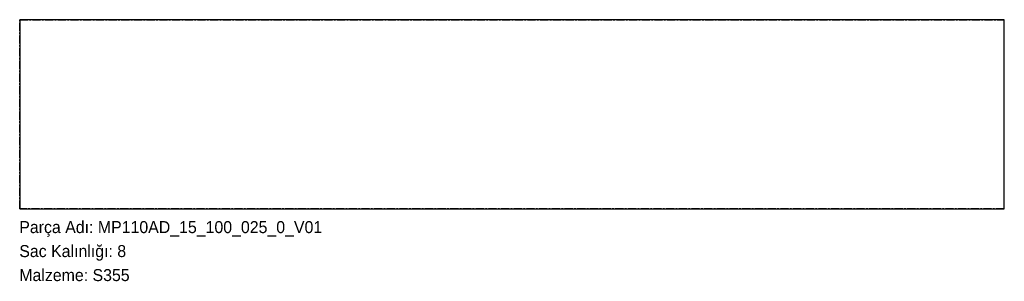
# Model space of a CAD drawing. Header units: millimetres. Extents: x 0 to 985, y -72 to 189.
import ezdxf

# ---------------------------------------------------------------- set-up
doc = ezdxf.new("R2010")
doc.units = ezdxf.units.MM
for name, pattern in [('SLD-Katı', [0]), ('SLD-Kısa-Kesik-Çizgili-Uzun-Kesik', [12.7, 8.128, -1.524, 1.524, -1.524]), ('SLD-Sürekli', [0])]:
    doc.linetypes.add(name, pattern=pattern)
doc.layers.add('METIN', color=96, linetype='SLD-Katı')
doc.styles.add('SLDTEXTSTYLE0', font='ARIAL.TTF', dxfattribs={"width": 0.948, "bigfont": 'bigfont'})
doc.styles.add('SLDTEXTSTYLE1', font='ARIAL.TTF', dxfattribs={"width": 0.948})

msp = doc.modelspace()

# ---------------------------------------------------------------- linework, layer by layer
at = {"color": 7, "linetype": 'SLD-Kısa-Kesik-Çizgili-Uzun-Kesik'}
for p, q in [((985.4, 189.4), (0.4, 189.4)), ((0.4, 189.4), (985.4, 189.4)), ((0.4, 0.4), (0.4, 189.4)), ((0.4, 0.4), (0.4, 189.4)), ((985.4, 0.4), (985.4, 189.4)), ((985.4, 0.4), (985.4, 189.4)), ((985.4, 0.4), (0.4, 0.4)), ((0.4, 0.4), (985.4, 0.4))]:
    msp.add_line(p, q, dxfattribs=at)
at = {"color": 7, "linetype": 'SLD-Sürekli', "lineweight": 25}
for p, q in [((985.4, 189.4), (0.4, 189.4)), ((0.4, 189.4), (0.4, 0.4)), ((985.4, 0.4), (985.4, 189.4)), ((0.4, 0.4), (985.4, 0.4))]:
    msp.add_line(p, q, dxfattribs=at)

# ---------------------------------------------------------------- texts
at = {"layer": 'METIN', "char_height": 12, "attachment_point": 1}
for s, insert, style in [('Parça Adı: MP110AD_15_100_025_0_V01', (0, -12.03), 'SLDTEXTSTYLE0'), ('Sac Kalınlığı: 8', (0, -36.03), 'SLDTEXTSTYLE0'), ('Malzeme: S355', (0, -60.03), 'SLDTEXTSTYLE1')]:
    msp.add_mtext(s, dxfattribs=dict(at, insert=insert, style=style))

doc.saveas('drawing.dxf')
